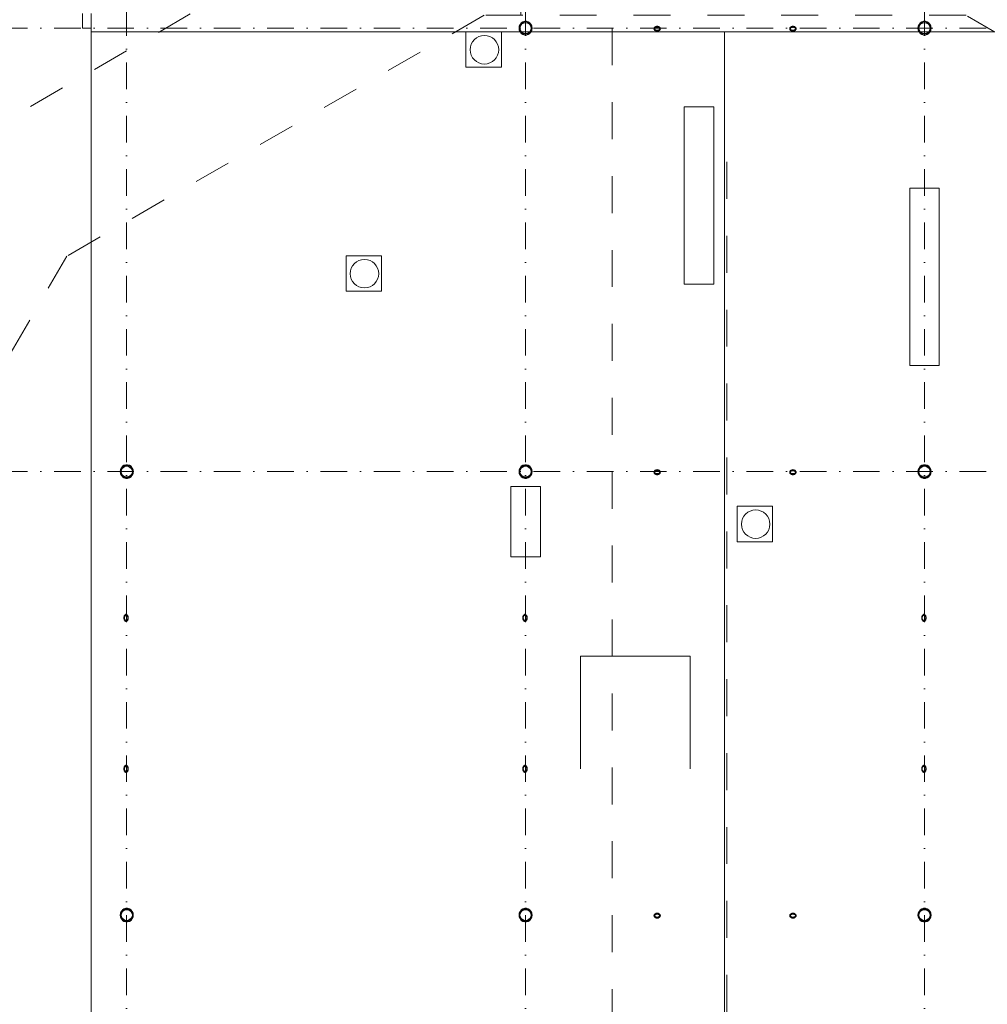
# Model space of a CAD drawing. Header units: centimetres. Extents: x -520 to 22173, y -1503 to 4054.
# Tile 3 of 82: x 694 to 2004, y 250 to 1583. Entities that reach past the tile are written whole.
import ezdxf
from ezdxf.enums import TextEntityAlignment as Align

# ---------------------------------------------------------------- set-up
doc = ezdxf.new("R2010")
doc.units = ezdxf.units.CM
doc.header["$LTSCALE"] = 0.1
doc.header["$MEASUREMENT"] = 0
for name, pattern in [('Kropki i Kreski', [720, 360, -180, 0, -180]), ('Przerywana długa', [1000, 500, -500]), ('Wipeout_Contour', [1000, 0, -1000])]:
    doc.linetypes.add(name, pattern=pattern)
for name, color, linetype in [('1_przekroje.K_IR', 7, 'Continuous'), ('2_dachy.ISTN', 7, 'Continuous'), ('2_lądowisko_IFC.ISTN', 7, 'Continuous'), ('2_ściany wewnętrzne.ISTN', 7, 'Continuous'), ('2_ściany zewnętrzne.ISTN', 7, 'Continuous'), ('3_linie 2D .ISTN', 7, 'Continuous'), ('4_osie.ISTN', 7, 'Continuous'), ('5_opisy.K_IR', 7, 'Continuous')]:
    doc.layers.add(name, color=color, linetype=linetype)
doc.styles.add('GENERATED_STYLE_1', font='txt')

# ---------------------------------------------------------------- blocks, each defined once
blk = doc.blocks.new('Ściana_1_3', base_point=(790.6, 1566.1))
at = {"color": 254, "linetype": 'Wipeout_Contour', "lineweight": 0, "ltscale": 9453.590512}
blk.add_wipeout([(790.6, 1566.1), (2505.6, 1566.1), (2505.6, 1591.1), (790.6, 1591.1)], dxfattribs=at).dxf.layer = '2_ściany zewnętrzne.ISTN'
at = {"layer": '2_ściany zewnętrzne.ISTN', "color": 252, "linetype": 'Continuous', "lineweight": 13, "flags": 128}
for points in [[(790.6, 1591.1), (790.6, 1566.1)], [(790.6, 1566.1), (2505.6, 1566.1)]]:
    blk.add_lwpolyline(points, dxfattribs=at)
blk = doc.blocks.new('Ściana_3_3', base_point=(1398.6, 951.1))
at = {"color": 254, "linetype": 'Wipeout_Contour', "lineweight": 0, "ltscale": 6595.081808}
blk.add_wipeout([(1358.6, 951.1), (1358.6, 855.7), (1398.6, 855.7), (1398.6, 951.1)], dxfattribs=at).dxf.layer = '2_ściany wewnętrzne.ISTN'
at = {"layer": '2_ściany wewnętrzne.ISTN', "color": 252, "linetype": 'Continuous', "lineweight": 13, "flags": 128}
for points in [[(1358.6, 951.1), (1358.6, 855.7)], [(1398.6, 951.1), (1358.6, 951.1)], [(1398.6, 855.7), (1398.6, 951.1)], [(1358.6, 855.7), (1398.6, 855.7)]]:
    blk.add_lwpolyline(points, dxfattribs=at)
blk = doc.blocks.new('Ściana_4_3', base_point=(1633.4, 1464.6))
at = {"color": 254, "linetype": 'Wipeout_Contour', "lineweight": 0, "ltscale": 8409.436482}
blk.add_wipeout([(1593.4, 1464.6), (1593.4, 1224.8), (1633.4, 1224.8), (1633.4, 1464.6)], dxfattribs=at).dxf.layer = '2_ściany zewnętrzne.ISTN'
at = {"layer": '2_ściany zewnętrzne.ISTN', "color": 252, "linetype": 'Continuous', "lineweight": 13, "flags": 128}
for points in [[(1593.4, 1464.6), (1593.4, 1224.8)], [(1633.4, 1464.6), (1593.4, 1464.6)], [(1633.4, 1224.8), (1633.4, 1464.6)], [(1593.4, 1224.8), (1633.4, 1224.8)]]:
    blk.add_lwpolyline(points, dxfattribs=at)
blk = doc.blocks.new('Ściana_5_3', base_point=(1898.6, 1354.4))
at = {"color": 254, "linetype": 'Wipeout_Contour', "lineweight": 0, "ltscale": 9134.867651}
blk.add_wipeout([(1898.6, 1354.4), (1898.6, 1114.6), (1938.6, 1114.6), (1938.6, 1354.4)], dxfattribs=at).dxf.layer = '2_ściany wewnętrzne.ISTN'
at = {"layer": '2_ściany wewnętrzne.ISTN', "color": 252, "linetype": 'Continuous', "lineweight": 13, "flags": 128}
for points in [[(1898.6, 1354.4), (1898.6, 1114.6)], [(1938.6, 1354.4), (1898.6, 1354.4)], [(1938.6, 1114.6), (1938.6, 1354.4)], [(1898.6, 1114.6), (1938.6, 1114.6)]]:
    blk.add_lwpolyline(points, dxfattribs=at)
blk = doc.blocks.new('Dach_1_3', base_point=(1648.1, -823.9))
at = {"layer": '2_dachy.ISTN', "color": 252, "linetype": 'Continuous', "lineweight": 15, "flags": 128}
for points in [[(790.6, -823.9), (790.6, 1566.1)], [(790.6, 1566.1), (1648.1, 1566.1)], [(1648.1, 1566.1), (1648.1, -823.9)]]:
    blk.add_lwpolyline(points, dxfattribs=at)
blk = doc.blocks.new('Dach_2_3', base_point=(1648.1, -823.9))
at = {"layer": '2_dachy.ISTN', "color": 252, "linetype": 'Continuous', "lineweight": 15, "flags": 128}
for points in [[(1648.1, -823.9), (1648.1, 1566.1)], [(1648.1, 1566.1), (2505.6, 1566.1)]]:
    blk.add_lwpolyline(points, dxfattribs=at)
blk = doc.blocks.new('Standardowy znacznik osi[1]_3', base_point=(838.6, -1423.4))
at = {"layer": '4_osie.ISTN', "color": 252, "linetype": 'Kropki i Kreski', "lineweight": 0}
blk.add_line((838.6, -1323.4), (838.6, 2396.6), dxfattribs=at)
at = {"layer": '4_osie.ISTN', "color": 252, "lineweight": 0, "style": 'GENERATED_STYLE_1'}
for tag, p in [('AC_MarkerText_1_1', (838.6, 2538.6)), ('AC_MarkerText_1_0', (838.6, -1461.4))]:
    blk.add_attdef(tag, text='', height=35, rotation=360, dxfattribs=at).set_placement(p, align=Align.MIDDLE_CENTER)
blk = doc.blocks.new('Standardowy znacznik osi[2]_3', base_point=(1918.6, -1423.4))
at = {"layer": '4_osie.ISTN', "color": 252, "linetype": 'Kropki i Kreski', "lineweight": 0}
blk.add_line((1918.6, -1323.4), (1918.6, 2396.6), dxfattribs=at)
at = {"layer": '4_osie.ISTN', "color": 252, "lineweight": 0, "style": 'GENERATED_STYLE_1'}
for tag, p in [('AC_MarkerText_1_1', (1918.6, 2538.3)), ('AC_MarkerText_1_0', (1918.6, -1461.7))]:
    blk.add_attdef(tag, text='', height=35, rotation=360, dxfattribs=at).set_placement(p, align=Align.MIDDLE_CENTER)
blk = doc.blocks.new('Standardowy znacznik osi[4]_3', base_point=(3832.5, 971.1))
at = {"layer": '4_osie.ISTN', "color": 252, "linetype": 'Kropki i Kreski', "lineweight": 0}
blk.add_line((3732.5, 971.1), (-339.9, 971.1), dxfattribs=at)
at = {"layer": '4_osie.ISTN', "color": 252, "lineweight": 0, "style": 'GENERATED_STYLE_1'}
for tag, p in [('AC_MarkerText_1_1', (-479.9, 973.1)), ('AC_MarkerText_1_0', (3872.5, 973.1))]:
    blk.add_attdef(tag, text='', height=35, rotation=360, dxfattribs=at).set_placement(p, align=Align.MIDDLE_CENTER)
blk = doc.blocks.new('Standardowy znacznik osi[5]_3', base_point=(1378.6, -1423.4))
at = {"layer": '4_osie.ISTN', "color": 252, "linetype": 'Kropki i Kreski', "lineweight": 0}
blk.add_line((1378.6, -1323.4), (1378.6, 2396.6), dxfattribs=at)
at = {"layer": '4_osie.ISTN', "color": 252, "lineweight": 0, "style": 'GENERATED_STYLE_1'}
for tag, p in [('AC_MarkerText_1_1', (1378.6, 2538.6)), ('AC_MarkerText_1_0', (1378.6, -1461.4))]:
    blk.add_attdef(tag, text='', height=35, rotation=360, dxfattribs=at).set_placement(p, align=Align.MIDDLE_CENTER)
blk = doc.blocks.new('Standardowy znacznik osi[6]_3', base_point=(3832.5, 1571.1))
at = {"layer": '4_osie.ISTN', "color": 252, "linetype": 'Kropki i Kreski', "lineweight": 0}
blk.add_line((3732.5, 1571.1), (-339.9, 1571.1), dxfattribs=at)
at = {"layer": '4_osie.ISTN', "color": 252, "lineweight": 0, "style": 'GENERATED_STYLE_1'}
for tag, p in [('AC_MarkerText_1_1', (-479.9, 1573.1)), ('AC_MarkerText_1_0', (3872.5, 1573.1))]:
    blk.add_attdef(tag, text='', height=35, rotation=360, dxfattribs=at).set_placement(p, align=Align.MIDDLE_CENTER)
blk = doc.blocks.new('Kształt_1_3')
at = {"layer": '2_lądowisko_IFC.ISTN', "color": 252, "linetype": 'Continuous', "lineweight": 30, "flags": 128}
for points in [[(1370.1, 1568.6), (1371.2, 1566.3), (1372.8, 1564.4), (1374.9, 1563), (1377.4, 1562.3), (1379.9, 1562.3), (1382.3, 1563), (1384.5, 1564.4), (1386.1, 1566.3), (1387.2, 1568.6), (1387.5, 1571.1), (1387.2, 1573.6), (1386.1, 1575.9), (1384.5, 1577.8), (1382.3, 1579.2), (1379.9, 1579.9), (1377.4, 1579.9), (1374.9, 1579.2), (1372.8, 1577.8), (1371.2, 1575.9), (1370.1, 1573.6), (1369.7, 1571.1)], [(1371, 1571.1), (1371.4, 1573.4), (1372.5, 1575.6), (1374.1, 1577.3), (1376.3, 1578.4), (1378.6, 1578.7), (1381, 1578.4), (1383.1, 1577.3), (1384.8, 1575.6), (1385.9, 1573.4), (1386.3, 1571.1), (1385.9, 1568.7), (1384.8, 1566.6), (1383.1, 1564.9), (1381, 1563.8), (1378.6, 1563.4), (1376.3, 1563.8), (1374.1, 1564.9), (1372.5, 1566.6), (1371.4, 1568.7)], [(1552.4, 1570.3), (1552.5, 1569.7), (1552.7, 1569.1), (1553.1, 1568.6), (1553.7, 1568.2), (1554.3, 1567.8), (1555.1, 1567.5), (1555.9, 1567.3), (1556.7, 1567.3), (1557.6, 1567.3), (1558.4, 1567.5), (1559.1, 1567.8), (1559.8, 1568.2), (1560.3, 1568.6), (1560.7, 1569.1), (1561, 1569.7), (1561.1, 1570.3), (1561, 1570.9), (1560.7, 1571.4), (1560.3, 1572), (1559.8, 1572.4), (1559.1, 1572.8), (1558.4, 1573.1), (1557.6, 1573.2), (1556.7, 1573.3), (1555.9, 1573.2), (1555.1, 1573.1), (1554.3, 1572.8), (1553.7, 1572.4), (1553.1, 1572), (1552.7, 1571.4), (1552.5, 1570.9)], [(1553.3, 1570.3), (1553.4, 1570.8), (1553.6, 1571.2), (1553.9, 1571.6), (1554.3, 1572), (1554.8, 1572.3), (1555.4, 1572.5), (1556.1, 1572.6), (1556.7, 1572.7), (1557.4, 1572.6), (1558, 1572.5), (1558.6, 1572.3), (1559.2, 1572), (1559.6, 1571.6), (1559.9, 1571.2), (1560.1, 1570.8), (1560.2, 1570.3), (1560.1, 1569.8), (1559.9, 1569.4), (1559.6, 1569), (1559.2, 1568.6), (1558.6, 1568.3), (1558, 1568.1), (1557.4, 1567.9), (1556.7, 1567.9), (1556.1, 1567.9), (1555.4, 1568.1), (1554.8, 1568.3), (1554.3, 1568.6), (1553.9, 1569), (1553.6, 1569.4), (1553.4, 1569.8)], [(1736.2, 1570.3), (1736.3, 1569.7), (1736.5, 1569.1), (1736.9, 1568.6), (1737.5, 1568.2), (1738.1, 1567.8), (1738.9, 1567.5), (1739.7, 1567.3), (1740.5, 1567.3), (1741.4, 1567.3), (1742.2, 1567.5), (1743, 1567.8), (1743.6, 1568.2), (1744.2, 1568.6), (1744.6, 1569.1), (1744.8, 1569.7), (1744.9, 1570.3), (1744.8, 1570.9), (1744.6, 1571.4), (1744.2, 1572), (1743.6, 1572.4), (1743, 1572.8), (1742.2, 1573.1), (1741.4, 1573.2), (1740.5, 1573.3), (1739.7, 1573.2), (1738.9, 1573.1), (1738.1, 1572.8), (1737.5, 1572.4), (1736.9, 1572), (1736.5, 1571.4), (1736.3, 1570.9)], [(1737.1, 1570.3), (1737.2, 1570.8), (1737.4, 1571.2), (1737.7, 1571.6), (1738.1, 1572), (1738.6, 1572.3), (1739.2, 1572.5), (1739.9, 1572.6), (1740.5, 1572.7), (1741.2, 1572.6), (1741.9, 1572.5), (1742.4, 1572.3), (1743, 1572), (1743.4, 1571.6), (1743.7, 1571.2), (1743.9, 1570.8), (1744, 1570.3), (1743.9, 1569.8), (1743.7, 1569.4), (1743.4, 1569), (1743, 1568.6), (1742.4, 1568.3), (1741.9, 1568.1), (1741.2, 1567.9), (1740.5, 1567.9), (1739.9, 1567.9), (1739.2, 1568.1), (1738.6, 1568.3), (1738.1, 1568.6), (1737.7, 1569), (1737.4, 1569.4), (1737.2, 1569.8)], [(1909.7, 1571.1), (1910.1, 1568.6), (1911.2, 1566.3), (1912.8, 1564.4), (1914.9, 1563), (1917.4, 1562.3), (1919.9, 1562.3), (1922.3, 1563), (1924.5, 1564.4), (1926.1, 1566.3), (1927.2, 1568.6), (1927.5, 1571.1), (1927.2, 1573.6), (1926.1, 1575.9), (1924.5, 1577.8), (1922.3, 1579.2), (1919.9, 1579.9), (1917.4, 1579.9), (1914.9, 1579.2), (1912.8, 1577.8), (1911.2, 1575.9), (1910.1, 1573.6)], [(1911.4, 1573.4), (1912.5, 1575.6), (1914.1, 1577.3), (1916.3, 1578.4), (1918.6, 1578.7), (1921, 1578.4), (1923.1, 1577.3), (1924.8, 1575.6), (1925.9, 1573.4), (1926.3, 1571.1), (1925.9, 1568.7), (1924.8, 1566.6), (1923.1, 1564.9), (1921, 1563.8), (1918.6, 1563.4), (1916.3, 1563.8), (1914.1, 1564.9), (1912.5, 1566.6), (1911.4, 1568.7), (1911, 1571.1)], [(830.1, 968.6), (831.2, 966.3), (832.8, 964.4), (834.9, 963), (837.4, 962.3), (839.9, 962.3), (842.3, 963), (844.5, 964.4), (846.1, 966.3), (847.2, 968.6), (847.5, 971.1), (847.2, 973.6), (846.1, 975.9), (844.5, 977.8), (842.3, 979.2), (839.9, 979.9), (837.4, 979.9), (834.9, 979.2), (832.8, 977.8), (831.2, 975.9), (830.1, 973.6), (829.7, 971.1)], [(831, 971.1), (831.4, 973.4), (832.5, 975.6), (834.1, 977.3), (836.3, 978.4), (838.6, 978.7), (841, 978.4), (843.1, 977.3), (844.8, 975.6), (845.9, 973.4), (846.3, 971.1), (845.9, 968.7), (844.8, 966.6), (843.1, 964.9), (841, 963.8), (838.6, 963.4), (836.3, 963.8), (834.1, 964.9), (832.5, 966.6), (831.4, 968.7)], [(1370.1, 968.6), (1371.2, 966.3), (1372.8, 964.4), (1374.9, 963), (1377.4, 962.3), (1379.9, 962.3), (1382.3, 963), (1384.5, 964.4), (1386.1, 966.3), (1387.2, 968.6), (1387.5, 971.1), (1387.2, 973.6), (1386.1, 975.9), (1384.5, 977.8), (1382.3, 979.2), (1379.9, 979.9), (1377.4, 979.9), (1374.9, 979.2), (1372.8, 977.8), (1371.2, 975.9), (1370.1, 973.6), (1369.7, 971.1)], [(1371.4, 973.4), (1372.5, 975.6), (1374.1, 977.3), (1376.3, 978.4), (1378.6, 978.7), (1381, 978.4), (1383.1, 977.3), (1384.8, 975.6), (1385.9, 973.4), (1386.3, 971.1), (1385.9, 968.7), (1384.8, 966.6), (1383.1, 964.9), (1381, 963.8), (1378.6, 963.4), (1376.3, 963.8), (1374.1, 964.9), (1372.5, 966.6), (1371.4, 968.7), (1371, 971.1)], [(1552.5, 969.7), (1552.7, 969.1), (1553.1, 968.6), (1553.7, 968.2), (1554.3, 967.8), (1555.1, 967.5), (1555.9, 967.3), (1556.7, 967.3), (1557.6, 967.3), (1558.4, 967.5), (1559.1, 967.8), (1559.8, 968.2), (1560.3, 968.6), (1560.7, 969.1), (1561, 969.7), (1561.1, 970.3), (1561, 970.9), (1560.7, 971.4), (1560.3, 972), (1559.8, 972.4), (1559.1, 972.8), (1558.4, 973.1), (1557.6, 973.2), (1556.7, 973.3), (1555.9, 973.2), (1555.1, 973.1), (1554.3, 972.8), (1553.7, 972.4), (1553.1, 972), (1552.7, 971.4), (1552.5, 970.9), (1552.4, 970.3)], [(1553.4, 970.8), (1553.6, 971.2), (1553.9, 971.6), (1554.3, 972), (1554.8, 972.3), (1555.4, 972.5), (1556.1, 972.6), (1556.7, 972.7), (1557.4, 972.6), (1558, 972.5), (1558.6, 972.3), (1559.2, 972), (1559.6, 971.6), (1559.9, 971.2), (1560.1, 970.8), (1560.2, 970.3), (1560.1, 969.8), (1559.9, 969.4), (1559.6, 969), (1559.2, 968.6), (1558.6, 968.3), (1558, 968.1), (1557.4, 967.9), (1556.7, 967.9), (1556.1, 967.9), (1555.4, 968.1), (1554.8, 968.3), (1554.3, 968.6), (1553.9, 969), (1553.6, 969.4), (1553.4, 969.8), (1553.3, 970.3)], [(1736.3, 969.7), (1736.5, 969.1), (1736.9, 968.6), (1737.5, 968.2), (1738.1, 967.8), (1738.9, 967.5), (1739.7, 967.3), (1740.5, 967.3), (1741.4, 967.3), (1742.2, 967.5), (1743, 967.8), (1743.6, 968.2), (1744.2, 968.6), (1744.6, 969.1), (1744.8, 969.7), (1744.9, 970.3), (1744.8, 970.9), (1744.6, 971.4), (1744.2, 972), (1743.6, 972.4), (1743, 972.8), (1742.2, 973.1), (1741.4, 973.2), (1740.5, 973.3), (1739.7, 973.2), (1738.9, 973.1), (1738.1, 972.8), (1737.5, 972.4), (1736.9, 972), (1736.5, 971.4), (1736.3, 970.9), (1736.2, 970.3)], [(1737.1, 970.3), (1737.2, 970.8), (1737.4, 971.2), (1737.7, 971.6), (1738.1, 972), (1738.6, 972.3), (1739.2, 972.5), (1739.9, 972.6), (1740.5, 972.7), (1741.2, 972.6), (1741.9, 972.5), (1742.4, 972.3), (1743, 972), (1743.4, 971.6), (1743.7, 971.2), (1743.9, 970.8), (1744, 970.3), (1743.9, 969.8), (1743.7, 969.4), (1743.4, 969), (1743, 968.6), (1742.4, 968.3), (1741.9, 968.1), (1741.2, 967.9), (1740.5, 967.9), (1739.9, 967.9), (1739.2, 968.1), (1738.6, 968.3), (1738.1, 968.6), (1737.7, 969), (1737.4, 969.4), (1737.2, 969.8)], [(1909.7, 971.1), (1910.1, 968.6), (1911.2, 966.3), (1912.8, 964.4), (1914.9, 963), (1917.4, 962.3), (1919.9, 962.3), (1922.3, 963), (1924.5, 964.4), (1926.1, 966.3), (1927.2, 968.6), (1927.5, 971.1), (1927.2, 973.6), (1926.1, 975.9), (1924.5, 977.8), (1922.3, 979.2), (1919.9, 979.9), (1917.4, 979.9), (1914.9, 979.2), (1912.8, 977.8), (1911.2, 975.9), (1910.1, 973.6)], [(1911.4, 973.4), (1912.5, 975.6), (1914.1, 977.3), (1916.3, 978.4), (1918.6, 978.7), (1921, 978.4), (1923.1, 977.3), (1924.8, 975.6), (1925.9, 973.4), (1926.3, 971.1), (1925.9, 968.7), (1924.8, 966.6), (1923.1, 964.9), (1921, 963.8), (1918.6, 963.4), (1916.3, 963.8), (1914.1, 964.9), (1912.5, 966.6), (1911.4, 968.7), (1911, 971.1)], [(834.9, 772.3), (835, 771.4), (835.3, 770.6), (835.7, 769.9), (836.2, 769.4), (836.7, 769), (837.2, 768.7), (837.8, 768.6), (838.4, 768.7), (839, 769), (839.5, 769.4), (840, 769.9), (840.3, 770.6), (840.6, 771.4), (840.8, 772.3), (840.8, 773.2), (840.8, 774.1), (840.6, 775), (840.3, 775.8), (840, 776.5), (839.5, 777), (839, 777.5), (838.4, 777.7), (837.8, 777.8), (837.2, 777.7), (836.7, 777.5), (836.2, 777), (835.7, 776.5), (835.3, 775.8), (835, 775), (834.9, 774.1), (834.8, 773.2)], [(835.5, 773.9), (835.6, 774.6), (835.9, 775.2), (836.1, 775.8), (836.5, 776.2), (836.9, 776.6), (837.4, 776.8), (837.8, 776.8), (838.3, 776.8), (838.7, 776.6), (839.2, 776.2), (839.5, 775.8), (839.8, 775.2), (840, 774.6), (840.2, 773.9), (840.2, 773.2), (840.2, 772.5), (840, 771.8), (839.8, 771.2), (839.5, 770.6), (839.2, 770.2), (838.7, 769.8), (838.3, 769.6), (837.8, 769.6), (837.4, 769.6), (836.9, 769.8), (836.5, 770.2), (836.1, 770.6), (835.9, 771.2), (835.6, 771.8), (835.5, 772.5), (835.4, 773.2)], [(1374.9, 772.3), (1375, 771.4), (1375.3, 770.6), (1375.7, 769.9), (1376.2, 769.4), (1376.7, 769), (1377.2, 768.7), (1377.8, 768.6), (1378.4, 768.7), (1379, 769), (1379.5, 769.4), (1380, 769.9), (1380.3, 770.6), (1380.6, 771.4), (1380.8, 772.3), (1380.8, 773.2), (1380.8, 774.1), (1380.6, 775), (1380.3, 775.8), (1380, 776.5), (1379.5, 777), (1379, 777.5), (1378.4, 777.7), (1377.8, 777.8), (1377.2, 777.7), (1376.7, 777.5), (1376.2, 777), (1375.7, 776.5), (1375.3, 775.8), (1375, 775), (1374.9, 774.1), (1374.8, 773.2)], [(1375.5, 773.9), (1375.6, 774.6), (1375.9, 775.2), (1376.1, 775.8), (1376.5, 776.2), (1376.9, 776.6), (1377.4, 776.8), (1377.8, 776.8), (1378.3, 776.8), (1378.7, 776.6), (1379.2, 776.2), (1379.5, 775.8), (1379.8, 775.2), (1380, 774.6), (1380.2, 773.9), (1380.2, 773.2), (1380.2, 772.5), (1380, 771.8), (1379.8, 771.2), (1379.5, 770.6), (1379.2, 770.2), (1378.7, 769.8), (1378.3, 769.6), (1377.8, 769.6), (1377.4, 769.6), (1376.9, 769.8), (1376.5, 770.2), (1376.1, 770.6), (1375.9, 771.2), (1375.6, 771.8), (1375.5, 772.5), (1375.4, 773.2)], [(1914.9, 772.3), (1915, 771.4), (1915.3, 770.6), (1915.7, 769.9), (1916.2, 769.4), (1916.7, 769), (1917.2, 768.7), (1917.8, 768.6), (1918.4, 768.7), (1919, 769), (1919.5, 769.4), (1920, 769.9), (1920.3, 770.6), (1920.6, 771.4), (1920.8, 772.3), (1920.8, 773.2), (1920.8, 774.1), (1920.6, 775), (1920.3, 775.8), (1920, 776.5), (1919.5, 777), (1919, 777.5), (1918.4, 777.7), (1917.8, 777.8), (1917.2, 777.7), (1916.7, 777.5), (1916.2, 777), (1915.7, 776.5), (1915.3, 775.8), (1915, 775), (1914.9, 774.1), (1914.8, 773.2)], [(1915.5, 773.9), (1915.6, 774.6), (1915.9, 775.2), (1916.1, 775.8), (1916.5, 776.2), (1916.9, 776.6), (1917.4, 776.8), (1917.8, 776.8), (1918.3, 776.8), (1918.7, 776.6), (1919.2, 776.2), (1919.5, 775.8), (1919.8, 775.2), (1920, 774.6), (1920.2, 773.9), (1920.2, 773.2), (1920.2, 772.5), (1920, 771.8), (1919.8, 771.2), (1919.5, 770.6), (1919.2, 770.2), (1918.7, 769.8), (1918.3, 769.6), (1917.8, 769.6), (1917.4, 769.6), (1916.9, 769.8), (1916.5, 770.2), (1916.1, 770.6), (1915.9, 771.2), (1915.6, 771.8), (1915.5, 772.5), (1915.4, 773.2)], [(834.9, 568.1), (835, 567.2), (835.3, 566.4), (835.7, 565.7), (836.2, 565.1), (836.7, 564.7), (837.2, 564.5), (837.8, 564.4), (838.4, 564.5), (839, 564.7), (839.5, 565.1), (840, 565.7), (840.3, 566.4), (840.6, 567.2), (840.8, 568.1), (840.8, 569), (840.8, 569.9), (840.6, 570.7), (840.3, 571.5), (840, 572.2), (839.5, 572.8), (839, 573.2), (838.4, 573.5), (837.8, 573.6), (837.2, 573.5), (836.7, 573.2), (836.2, 572.8), (835.7, 572.2), (835.3, 571.5), (835, 570.7), (834.9, 569.9), (834.8, 569)], [(1374.8, 569), (1374.9, 568.1), (1375, 567.2), (1375.3, 566.4), (1375.7, 565.7), (1376.2, 565.1), (1376.7, 564.7), (1377.2, 564.5), (1377.8, 564.4), (1378.4, 564.5), (1379, 564.7), (1379.5, 565.1), (1380, 565.7), (1380.3, 566.4), (1380.6, 567.2), (1380.8, 568.1), (1380.8, 569), (1380.8, 569.9), (1380.6, 570.7), (1380.3, 571.5), (1380, 572.2), (1379.5, 572.8), (1379, 573.2), (1378.4, 573.5), (1377.8, 573.6), (1377.2, 573.5), (1376.7, 573.2), (1376.2, 572.8), (1375.7, 572.2), (1375.3, 571.5), (1375, 570.7), (1374.9, 569.9)], [(1914.8, 569), (1914.9, 568.1), (1915, 567.2), (1915.3, 566.4), (1915.7, 565.7), (1916.2, 565.1), (1916.7, 564.7), (1917.2, 564.5), (1917.8, 564.4), (1918.4, 564.5), (1919, 564.7), (1919.5, 565.1), (1920, 565.7), (1920.3, 566.4), (1920.6, 567.2), (1920.8, 568.1), (1920.8, 569), (1920.8, 569.9), (1920.6, 570.7), (1920.3, 571.5), (1920, 572.2), (1919.5, 572.8), (1919, 573.2), (1918.4, 573.5), (1917.8, 573.6), (1917.2, 573.5), (1916.7, 573.2), (1916.2, 572.8), (1915.7, 572.2), (1915.3, 571.5), (1915, 570.7), (1914.9, 569.9)], [(835.4, 569), (835.5, 569.7), (835.6, 570.4), (835.9, 571), (836.1, 571.5), (836.5, 572), (836.9, 572.3), (837.4, 572.5), (837.8, 572.6), (838.3, 572.5), (838.7, 572.3), (839.2, 572), (839.5, 571.5), (839.8, 571), (840, 570.4), (840.2, 569.7), (840.2, 569), (840.2, 568.3), (840, 567.6), (839.8, 566.9), (839.5, 566.4), (839.2, 565.9), (838.7, 565.6), (838.3, 565.4), (837.8, 565.3), (837.4, 565.4), (836.9, 565.6), (836.5, 565.9), (836.1, 566.4), (835.9, 566.9), (835.6, 567.6), (835.5, 568.3)], [(1375.4, 569), (1375.5, 569.7), (1375.6, 570.4), (1375.9, 571), (1376.1, 571.5), (1376.5, 572), (1376.9, 572.3), (1377.4, 572.5), (1377.8, 572.6), (1378.3, 572.5), (1378.7, 572.3), (1379.2, 572), (1379.5, 571.5), (1379.8, 571), (1380, 570.4), (1380.2, 569.7), (1380.2, 569), (1380.2, 568.3), (1380, 567.6), (1379.8, 566.9), (1379.5, 566.4), (1379.2, 565.9), (1378.7, 565.6), (1378.3, 565.4), (1377.8, 565.3), (1377.4, 565.4), (1376.9, 565.6), (1376.5, 565.9), (1376.1, 566.4), (1375.9, 566.9), (1375.6, 567.6), (1375.5, 568.3)], [(1915.5, 569.7), (1915.6, 570.4), (1915.9, 571), (1916.1, 571.5), (1916.5, 572), (1916.9, 572.3), (1917.4, 572.5), (1917.8, 572.6), (1918.3, 572.5), (1918.7, 572.3), (1919.2, 572), (1919.5, 571.5), (1919.8, 571), (1920, 570.4), (1920.2, 569.7), (1920.2, 569), (1920.2, 568.3), (1920, 567.6), (1919.8, 566.9), (1919.5, 566.4), (1919.2, 565.9), (1918.7, 565.6), (1918.3, 565.4), (1917.8, 565.3), (1917.4, 565.4), (1916.9, 565.6), (1916.5, 565.9), (1916.1, 566.4), (1915.9, 566.9), (1915.6, 567.6), (1915.5, 568.3), (1915.4, 569)], [(829.7, 371.1), (830.1, 368.6), (831.2, 366.3), (832.8, 364.4), (834.9, 363), (837.4, 362.3), (839.9, 362.3), (842.3, 363), (844.5, 364.4), (846.1, 366.3), (847.2, 368.6), (847.5, 371.1), (847.2, 373.6), (846.1, 375.9), (844.5, 377.8), (842.3, 379.2), (839.9, 379.9), (837.4, 379.9), (834.9, 379.2), (832.8, 377.8), (831.2, 375.9), (830.1, 373.6)], [(831.4, 373.4), (832.5, 375.6), (834.1, 377.3), (836.3, 378.4), (838.6, 378.7), (841, 378.4), (843.1, 377.3), (844.8, 375.6), (845.9, 373.4), (846.3, 371.1), (845.9, 368.7), (844.8, 366.6), (843.1, 364.9), (841, 363.8), (838.6, 363.4), (836.3, 363.8), (834.1, 364.9), (832.5, 366.6), (831.4, 368.7), (831, 371.1)], [(1369.7, 371.1), (1370.1, 368.6), (1371.2, 366.3), (1372.8, 364.4), (1374.9, 363), (1377.4, 362.3), (1379.9, 362.3), (1382.3, 363), (1384.5, 364.4), (1386.1, 366.3), (1387.2, 368.6), (1387.5, 371.1), (1387.2, 373.6), (1386.1, 375.9), (1384.5, 377.8), (1382.3, 379.2), (1379.9, 379.9), (1377.4, 379.9), (1374.9, 379.2), (1372.8, 377.8), (1371.2, 375.9), (1370.1, 373.6)], [(1371.4, 373.4), (1372.5, 375.6), (1374.1, 377.3), (1376.3, 378.4), (1378.6, 378.7), (1381, 378.4), (1383.1, 377.3), (1384.8, 375.6), (1385.9, 373.4), (1386.3, 371.1), (1385.9, 368.7), (1384.8, 366.6), (1383.1, 364.9), (1381, 363.8), (1378.6, 363.4), (1376.3, 363.8), (1374.1, 364.9), (1372.5, 366.6), (1371.4, 368.7), (1371, 371.1)], [(1552.4, 370.3), (1552.5, 369.7), (1552.7, 369.1), (1553.1, 368.6), (1553.7, 368.2), (1554.3, 367.8), (1555.1, 367.5), (1555.9, 367.3), (1556.7, 367.3), (1557.6, 367.3), (1558.4, 367.5), (1559.1, 367.8), (1559.8, 368.2), (1560.3, 368.6), (1560.7, 369.1), (1561, 369.7), (1561.1, 370.3), (1561, 370.9), (1560.7, 371.4), (1560.3, 372), (1559.8, 372.4), (1559.1, 372.8), (1558.4, 373.1), (1557.6, 373.2), (1556.7, 373.3), (1555.9, 373.2), (1555.1, 373.1), (1554.3, 372.8), (1553.7, 372.4), (1553.1, 372), (1552.7, 371.4), (1552.5, 370.9)], [(1736.2, 370.3), (1736.3, 369.7), (1736.5, 369.1), (1736.9, 368.6), (1737.5, 368.2), (1738.1, 367.8), (1738.9, 367.5), (1739.7, 367.3), (1740.5, 367.3), (1741.4, 367.3), (1742.2, 367.5), (1743, 367.8), (1743.6, 368.2), (1744.2, 368.6), (1744.6, 369.1), (1744.8, 369.7), (1744.9, 370.3), (1744.8, 370.9), (1744.6, 371.4), (1744.2, 372), (1743.6, 372.4), (1743, 372.8), (1742.2, 373.1), (1741.4, 373.2), (1740.5, 373.3), (1739.7, 373.2), (1738.9, 373.1), (1738.1, 372.8), (1737.5, 372.4), (1736.9, 372), (1736.5, 371.4), (1736.3, 370.9)], [(1910.1, 368.6), (1911.2, 366.3), (1912.8, 364.4), (1914.9, 363), (1917.4, 362.3), (1919.9, 362.3), (1922.3, 363), (1924.5, 364.4), (1926.1, 366.3), (1927.2, 368.6), (1927.5, 371.1), (1927.2, 373.6), (1926.1, 375.9), (1924.5, 377.8), (1922.3, 379.2), (1919.9, 379.9), (1917.4, 379.9), (1914.9, 379.2), (1912.8, 377.8), (1911.2, 375.9), (1910.1, 373.6), (1909.7, 371.1)], [(1911, 371.1), (1911.4, 373.4), (1912.5, 375.6), (1914.1, 377.3), (1916.3, 378.4), (1918.6, 378.7), (1921, 378.4), (1923.1, 377.3), (1924.8, 375.6), (1925.9, 373.4), (1926.3, 371.1), (1925.9, 368.7), (1924.8, 366.6), (1923.1, 364.9), (1921, 363.8), (1918.6, 363.4), (1916.3, 363.8), (1914.1, 364.9), (1912.5, 366.6), (1911.4, 368.7)], [(1553.4, 370.8), (1553.6, 371.2), (1553.9, 371.6), (1554.3, 372), (1554.8, 372.3), (1555.4, 372.5), (1556.1, 372.6), (1556.7, 372.7), (1557.4, 372.6), (1558, 372.5), (1558.6, 372.3), (1559.2, 372), (1559.6, 371.6), (1559.9, 371.2), (1560.1, 370.8), (1560.2, 370.3), (1560.1, 369.8), (1559.9, 369.4), (1559.6, 369), (1559.2, 368.6), (1558.6, 368.3), (1558, 368.1), (1557.4, 367.9), (1556.7, 367.9), (1556.1, 367.9), (1555.4, 368.1), (1554.8, 368.3), (1554.3, 368.6), (1553.9, 369), (1553.6, 369.4), (1553.4, 369.8), (1553.3, 370.3)], [(1737.1, 370.3), (1737.2, 370.8), (1737.4, 371.2), (1737.7, 371.6), (1738.1, 372), (1738.6, 372.3), (1739.2, 372.5), (1739.9, 372.6), (1740.5, 372.7), (1741.2, 372.6), (1741.9, 372.5), (1742.4, 372.3), (1743, 372), (1743.4, 371.6), (1743.7, 371.2), (1743.9, 370.8), (1744, 370.3), (1743.9, 369.8), (1743.7, 369.4), (1743.4, 369), (1743, 368.6), (1742.4, 368.3), (1741.9, 368.1), (1741.2, 367.9), (1740.5, 367.9), (1739.9, 367.9), (1739.2, 368.1), (1738.6, 368.3), (1738.1, 368.6), (1737.7, 369), (1737.4, 369.4), (1737.2, 369.8)]]:
    blk.add_lwpolyline(points, close=True, dxfattribs=at)
blk = doc.blocks.new('Płaszczyzna odcinająca_1_3', base_point=(1495.9, 2185.9))
at = {"layer": '1_przekroje.K_IR', "color": 7, "linetype": 'Przerywana długa', "lineweight": 15}
blk.add_line((1495.9, 2170.9), (1495.9, -1088), dxfattribs=at)

msp = doc.modelspace()

# ---------------------------------------------------------------- linework, layer by layer
at = {"layer": '3_linie 2D .ISTN', "color": 252, "linetype": 'Continuous', "lineweight": 0}
for p, q in [((778.6, 1591.1), (778.6, 1571.1)), ((1345.8, 1518.2), (1297.9, 1518.2)), ((1135.6, 1215.2), (1135.6, 1263.1)), ((1135.6, 1263.1), (1183.5, 1263.1)), ((1183.5, 1263.1), (1183.5, 1215.2)), ((1183.5, 1215.2), (1135.6, 1215.2)), ((1665.1, 876.3), (1665.1, 924.2)), ((1665.1, 924.2), (1713, 924.2)), ((1713, 924.2), (1713, 876.3)), ((1713, 876.3), (1665.1, 876.3)), ((1452.9, 721.5), (1601.2, 721.5)), ((1452.9, 568.8), (1452.9, 721.5)), ((1601.2, 721.5), (1601.2, 568.8))]:
    msp.add_line(p, q, dxfattribs=at)
at = {"layer": '3_linie 2D .ISTN', "color": 253, "linetype": 'Przerywana długa', "lineweight": 0, "true_color": 0xaaaaaa}
msp.add_line((1651.1, 1390.2), (1651.1, -651.6), dxfattribs=at)
at = {"layer": '3_linie 2D .ISTN', "color": 252, "linetype": 'Continuous', "lineweight": 0}
for centre in [(1160.5, 1238.9), (1690.1, 900)]:
    msp.add_circle(centre, 19.3, dxfattribs=at)

# ---------------------------------------------------------------- block references
at = {"layer": '2_ściany wewnętrzne.ISTN', "color": 252, "lineweight": 0}
for name, p in [('Ściana_5_3', (1898.6, 1354.4)), ('Ściana_3_3', (1398.6, 951.1))]:
    msp.add_blockref(name, p, dxfattribs=at)
at = {"layer": '2_ściany zewnętrzne.ISTN', "color": 252, "lineweight": 0}
for name, p in [('Ściana_1_3', (790.6, 1566.1)), ('Ściana_4_3', (1633.4, 1464.6))]:
    msp.add_blockref(name, p, dxfattribs=at)

# ---------------------------------------------------------------- next in the draw order: linework, layer by layer
at = {"layer": '3_linie 2D .ISTN', "color": 252, "linetype": 'Continuous', "lineweight": 0}
for p, q in [((778.6, 1571.1), (790.6, 1571.1)), ((790.6, -828.9), (790.6, 1571.1)), ((1297.9, 1518.2), (1297.9, 1566.1)), ((1297.9, 1566.1), (1345.8, 1566.1)), ((1345.8, 1566.1), (1345.8, 1518.2))]:
    msp.add_line(p, q, dxfattribs=at)
msp.add_circle((1322.9, 1541.9), 19.3, dxfattribs=at)
at = {"layer": '5_opisy.K_IR', "color": 252, "linetype": 'Przerywana długa', "lineweight": 15}
msp.add_lwpolyline([(1372.4, 1589.3), (1372.4, 1912.6), (1235.8, 1912.7), (1122.8, 1847.4), (1184.5, 1740.5), (611.5, 1409.3), (231.1, 750.9), (231.1, 689.2), (81.1, 689.2), (81.1, 291.1), (431.1, 291.1)], dxfattribs=at)
msp.add_lwpolyline([(2866.1, 697.4), (2540.1, 1262.6), (1974.8, 1588.6), (1322.4, 1588.6), (757.4, 1262.4), (431.1, 697.4), (431.1, 517.2), (231.1, 517.2), (231.1, 291.1), (431.1, 291.1), (431.1, 44.9), (757.4, -520.1), (1322.4, -846.3), (1974.8, -846.3), (2540.5, -519.6), (2866.7, 45.4)], close=True, dxfattribs=at)

# ---------------------------------------------------------------- next in the draw order: block references
at = {"layer": '1_przekroje.K_IR', "color": 7, "lineweight": 15}
msp.add_blockref('Płaszczyzna odcinająca_1_3', (1495.9, 2185.9), dxfattribs=at)
at = {"layer": '2_dachy.ISTN', "color": 252, "linetype": 'Continuous', "lineweight": 0}
for name in ['Dach_1_3', 'Dach_2_3']:
    msp.add_blockref(name, (1648.1, -823.9), dxfattribs=at)
at = {"layer": '2_lądowisko_IFC.ISTN', "linetype": 'Continuous', "lineweight": 0}
msp.add_blockref('Kształt_1_3', (0, 0), dxfattribs=at)
at = {"layer": '4_osie.ISTN', "color": 252, "linetype": 'Continuous', "lineweight": 0}
for name, p in [('Standardowy znacznik osi[1]_3', (838.6, -1423.4)), ('Standardowy znacznik osi[5]_3', (1378.6, -1423.4)), ('Standardowy znacznik osi[2]_3', (1918.6, -1423.4)), ('Standardowy znacznik osi[6]_3', (3832.5, 1571.1)), ('Standardowy znacznik osi[4]_3', (3832.5, 971.1))]:
    msp.add_blockref(name, p, dxfattribs=at)

doc.saveas('drawing.dxf')
